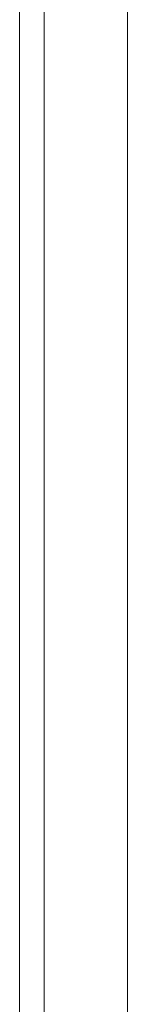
# Model space of a CAD drawing. Header units: millimetres. Extents: x 326.68 to 326.96, y 267.5 to 269.2.
# Tile 2 of 7: x 326.71938 to 326.72587, y 268.29153 to 268.35064. Entities that reach past the tile are written whole.
import ezdxf

# ---------------------------------------------------------------- set-up
doc = ezdxf.new("R2010")
doc.units = ezdxf.units.MM
doc.layers.add('SANINDUSA', color=3, linetype='Continuous')

msp = doc.modelspace()

# ---------------------------------------------------------------- linework, layer by layer
at = {"layer": 'SANINDUSA', "linetype": 'Continuous', "lineweight": 15}
for p, q in [((326.7193841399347, 269.0608682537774), (326.7193841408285, 267.9708682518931)), ((326.7208693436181, 267.8208682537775), (326.7208693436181, 269.0608682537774)), ((326.7258685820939, 269.0608682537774), (326.7258685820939, 267.8208682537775))]:
    msp.add_line(p, q, dxfattribs=at)

doc.saveas('drawing.dxf')
